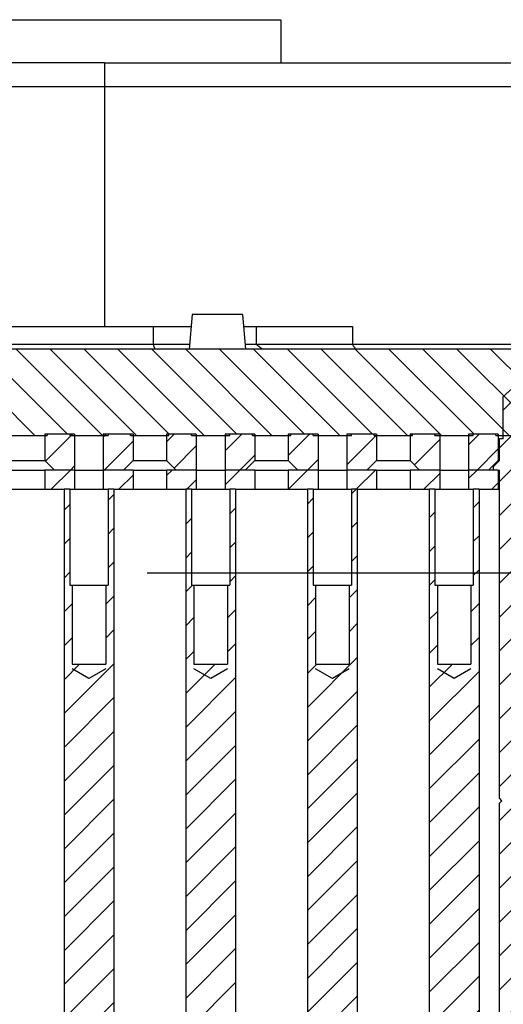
# Model space of a CAD drawing. Extents: x -1809 to 6113, y -4129 to 1471.
# Tile 122 of 197: x 3256 to 3276, y -2793 to -2752. Entities that reach past the tile are written whole.
import ezdxf

# ---------------------------------------------------------------- set-up
doc = ezdxf.new("R2010")
doc.units = 0
doc.linetypes.add('DASHED', pattern=[15, 7, -8])
doc.layers.get('0').update_dxf_attribs({"linetype": 'CONTINUOUS'})
doc.layers.add('1', color=7, linetype='CONTINUOUS')
pattern_1 = [(225, (-1117.57, -6668.1354), (0.70710678, -0.70710678), [])]

# ---------------------------------------------------------------- blocks, each defined once
blk = doc.blocks.new('Z-STACK', base_point=(-660.966, -2918.356))
at = {"linetype": 'CONTINUOUS'}
h = blk.add_hatch(dxfattribs=at)
h.set_pattern_fill('USER', color=3, angle=135, pattern_type=0)
h.set_pattern_definition([(135, (-1117.57, -6668.1354), (-0.70710678, -0.70710678), [])])
h.paths.add_polyline_path([(3262.982, -2769.043), (3262.459, -2769.043), (3262.263, -2769.043), (3262.261, -2769.043), (3262.141, -2769.043), (3262.141, -2769.093), (3260.541, -2769.093), (3260.541, -2769.043), (3260.467, -2769.043), (3259.601, -2769.043), (3259.601, -2769.093), (3258.001, -2769.093), (3258.001, -2769.043), (3257.07, -2769.043), (3257.061, -2769.043), (3257.061, -2769.093), (3255.461, -2769.093), (3255.461, -2769.043), (3255.274, -2769.043), (3255.078, -2769.043), (3254.521, -2769.043), (3254.521, -2769.093), (3252.921, -2769.093), (3252.921, -2769.043), (3251.981, -2769.043), (3251.981, -2769.093), (3250.381, -2769.093), (3250.381, -2769.043), (3249.886, -2769.043), (3249.69, -2769.043), (3249.441, -2769.043), (3249.441, -2769.093), (3247.841, -2769.093), (3247.841, -2769.043), (3246.901, -2769.043), (3246.901, -2769.093), (3245.301, -2769.093), (3245.301, -2769.043), (3245.066, -2769.043), (3244.684, -2769.043), (3244.498, -2769.043), (3244.361, -2769.043), (3244.361, -2769.093), (3242.761, -2769.093), (3242.761, -2769.043), (3242.702, -2769.043), (3242.506, -2769.043), (3242.237, -2769.043), (3241.855, -2769.043), (3241.821, -2769.043), (3241.821, -2769.093), (3240.221, -2769.093), (3240.221, -2769.043), (3239.874, -2769.043), (3239.492, -2769.043), (3239.281, -2769.043), (3239.11, -2769.043), (3238.914, -2769.043), (3238.645, -2769.043), (3238.285, -2769.043), (3238.263, -2769.043), (3237.882, -2769.043), (3237.681, -2769.043), (3237.5, -2769.043), (3237.407, -2769.043), (3237.314, -2769.043), (3237.118, -2769.043), (3237.053, -2769.043), (3237.045, -2769.043), (3236.741, -2769.043), (3236.663, -2769.043), (3236.282, -2769.043), (3235.9, -2769.043), (3235.78, -2769.043), (3235.518, -2769.043), (3235.322, -2769.043), (3235.141, -2769.043), (3235.053, -2769.043), (3234.671, -2769.043), (3234.24, -2769.043), (3234.24, -2765.543), (3234.494, -2765.543), (3235.311, -2765.543), (3236.661, -2765.543), (3237.561, -2765.543), (3240.911, -2765.543), (3249.311, -2765.543), (3253.561, -2765.543), (3255.451, -2765.543), (3255.451, -2765.493), (3293.291, -2765.493), (3293.291, -2765.543), (3293.291, -2769.043), (3292.621, -2769.043), (3292.368, -2769.043), (3291.021, -2769.043), (3290.081, -2769.043), (3290.081, -2769.093), (3288.481, -2769.093), (3288.481, -2769.043), (3287.541, -2769.043), (3287.541, -2769.093), (3285.941, -2769.093), (3285.941, -2769.043), (3285.001, -2769.043), (3285.001, -2769.093), (3283.401, -2769.093), (3283.401, -2769.043), (3282.461, -2769.043), (3282.461, -2769.093), (3282.161, -2769.093), (3281.161, -2769.093), (3280.861, -2769.093), (3280.861, -2769.043), (3279.921, -2769.043), (3279.921, -2769.093), (3279.621, -2769.093), (3278.621, -2769.093), (3278.321, -2769.093), (3278.321, -2769.043), (3277.381, -2769.043), (3277.381, -2769.093), (3277.081, -2769.093), (3276.081, -2769.093), (3275.781, -2769.093), (3275.781, -2769.043), (3274.841, -2769.043), (3274.841, -2769.093), (3273.241, -2769.093), (3273.241, -2769.043), (3272.301, -2769.043), (3272.301, -2769.093), (3270.701, -2769.093), (3270.701, -2769.043), (3269.761, -2769.043), (3269.761, -2769.093), (3268.161, -2769.093), (3268.161, -2769.043), (3267.221, -2769.043), (3267.221, -2769.093), (3265.621, -2769.093), (3265.621, -2769.043), (3265.332, -2769.043), (3264.877, -2769.043), (3264.681, -2769.043), (3264.681, -2769.093), (3263.081, -2769.093), (3263.081, -2769.043)])
h = blk.add_hatch(dxfattribs=at)
h.set_pattern_fill('USER', color=1, angle=225, pattern_type=0)
h.set_pattern_definition(pattern_1)
h.paths.add_polyline_path([(3275.681, -2770.393), (3275.931, -2770.143), (3275.931, -2769.243), (3276.081, -2769.243), (3276.081, -2769.093), (3276.081, -2769.043), (3276.081, -2768.093), (3276.081, -2767.476), (3276.581, -2767.043), (3277.081, -2767.476), (3277.081, -2768.343), (3277.081, -2769.043), (3277.081, -2769.093), (3277.081, -2769.243), (3277.231, -2769.243), (3277.231, -2770.143), (3277.481, -2770.393), (3277.481, -2770.543), (3277.281, -2770.543), (3277.231, -2770.543), (3277.231, -2771.343), (3277.231, -2784.243), (3277.131, -2784.343), (3277.231, -2784.443), (3277.231, -2802.743), (3277.131, -2802.843), (3277.231, -2802.943), (3277.231, -2808.359), (3277.231, -2809.159), (3277.231, -2815.343), (3277.231, -2816.143), (3277.231, -2817.043), (3277.231, -2817.943), (3277.081, -2817.943), (3277.081, -2818.043), (3277.081, -2818.543), (3277.081, -2818.993), (3277.081, -2819.043), (3277.081, -2819.793), (3277.081, -2820.11), (3276.581, -2820.543), (3276.081, -2820.11), (3276.081, -2819.543), (3276.081, -2819.043), (3276.081, -2818.743), (3276.081, -2818.543), (3276.081, -2818.043), (3276.081, -2817.943), (3275.931, -2817.943), (3275.931, -2817.043), (3275.931, -2816.143), (3275.931, -2815.343), (3275.931, -2809.159), (3275.931, -2808.359), (3275.931, -2802.943), (3276.031, -2802.843), (3275.931, -2802.743), (3275.931, -2784.443), (3276.031, -2784.343), (3275.931, -2784.243), (3275.931, -2771.343), (3275.931, -2770.543), (3275.881, -2770.543), (3275.681, -2770.543)])
h = blk.add_hatch(dxfattribs=at)
h.set_pattern_fill('USER', color=1, angle=225, pattern_type=0)
h.set_pattern_definition(pattern_1)
h.paths.add_polyline_path([(3258.001, -2769.043), (3257.07, -2769.043), (3257.061, -2769.043), (3256.961, -2769.043), (3256.961, -2770.143), (3257.361, -2770.543), (3258.201, -2770.543), (3258.201, -2769.043)])
h = blk.add_hatch(dxfattribs=at)
h.set_pattern_fill('USER', color=1, angle=225, pattern_type=0)
h.set_pattern_definition(pattern_1)
h.paths.add_polyline_path([(3260.467, -2769.043), (3259.601, -2769.043), (3259.401, -2769.043), (3259.401, -2770.543), (3260.241, -2770.543), (3260.641, -2770.143), (3260.641, -2769.043), (3260.541, -2769.043)])
h = blk.add_hatch(dxfattribs=at)
h.set_pattern_fill('USER', color=1, angle=225, pattern_type=0)
h.set_pattern_definition(pattern_1)
h.paths.add_polyline_path([(3262.982, -2769.043), (3262.459, -2769.043), (3262.263, -2769.043), (3262.261, -2769.043), (3262.141, -2769.043), (3262.041, -2769.043), (3262.041, -2770.143), (3262.441, -2770.543), (3263.281, -2770.543), (3263.281, -2769.043), (3263.081, -2769.043)])
h = blk.add_hatch(dxfattribs=at)
h.set_pattern_fill('USER', color=1, angle=225, pattern_type=0)
h.set_pattern_definition(pattern_1)
h.paths.add_polyline_path([(3265.332, -2769.043), (3264.877, -2769.043), (3264.681, -2769.043), (3264.481, -2769.043), (3264.481, -2770.543), (3265.321, -2770.543), (3265.721, -2770.143), (3265.721, -2769.043), (3265.621, -2769.043)])
h = blk.add_hatch(dxfattribs=at)
h.set_pattern_fill('USER', color=1, angle=225, pattern_type=0)
h.set_pattern_definition(pattern_1)
h.paths.add_polyline_path([(3268.161, -2769.043), (3267.221, -2769.043), (3267.121, -2769.043), (3267.121, -2770.143), (3267.521, -2770.543), (3268.361, -2770.543), (3268.361, -2769.043)])
h = blk.add_hatch(dxfattribs=at)
h.set_pattern_fill('USER', color=1, angle=225, pattern_type=0)
h.set_pattern_definition(pattern_1)
h.paths.add_polyline_path([(3269.761, -2769.043), (3269.561, -2769.043), (3269.561, -2770.543), (3270.401, -2770.543), (3270.801, -2770.143), (3270.801, -2769.043), (3270.701, -2769.043)])
h = blk.add_hatch(dxfattribs=at)
h.set_pattern_fill('USER', color=1, angle=225, pattern_type=0)
h.set_pattern_definition(pattern_1)
h.paths.add_polyline_path([(3272.601, -2770.543), (3272.201, -2770.143), (3272.201, -2769.043), (3272.301, -2769.043), (3273.241, -2769.043), (3273.441, -2769.043), (3273.441, -2770.543)])
h = blk.add_hatch(dxfattribs=at)
h.set_pattern_fill('USER', color=1, angle=225, pattern_type=0)
h.set_pattern_definition(pattern_1)
h.paths.add_polyline_path([(3274.841, -2769.043), (3274.641, -2769.043), (3274.641, -2770.543), (3275.481, -2770.543), (3275.881, -2770.143), (3275.881, -2769.043), (3275.781, -2769.043)])
h = blk.add_hatch(dxfattribs=at)
h.set_pattern_fill('USER', color=1, angle=225, pattern_type=0)
h.set_pattern_definition(pattern_1)
h.paths.add_polyline_path([(3256.961, -2771.343), (3257.761, -2771.343), (3258.001, -2771.343), (3258.201, -2771.343), (3258.201, -2770.543), (3257.361, -2770.543), (3256.961, -2770.543)])
h = blk.add_hatch(dxfattribs=at)
h.set_pattern_fill('USER', color=1, angle=225, pattern_type=0)
h.set_pattern_definition(pattern_1)
h.paths.add_polyline_path([(3260.241, -2770.543), (3259.401, -2770.543), (3259.401, -2771.343), (3259.601, -2771.343), (3259.841, -2771.343), (3260.641, -2771.343), (3260.641, -2770.543)])
h = blk.add_hatch(dxfattribs=at)
h.set_pattern_fill('USER', color=1, angle=225, pattern_type=0)
h.set_pattern_definition(pattern_1)
h.paths.add_polyline_path([(3262.441, -2770.543), (3262.041, -2770.543), (3262.041, -2771.343), (3262.841, -2771.343), (3263.081, -2771.343), (3263.281, -2771.343), (3263.281, -2770.543)])
h = blk.add_hatch(dxfattribs=at)
h.set_pattern_fill('USER', color=1, angle=225, pattern_type=0)
h.set_pattern_definition(pattern_1)
h.paths.add_polyline_path([(3265.321, -2770.543), (3264.481, -2770.543), (3264.481, -2771.343), (3264.681, -2771.343), (3264.921, -2771.343), (3265.721, -2771.343), (3265.721, -2770.543)])
h = blk.add_hatch(dxfattribs=at)
h.set_pattern_fill('USER', color=1, angle=225, pattern_type=0)
h.set_pattern_definition(pattern_1)
h.paths.add_polyline_path([(3267.521, -2770.543), (3267.121, -2770.543), (3267.121, -2771.343), (3267.921, -2771.343), (3268.161, -2771.343), (3268.361, -2771.343), (3268.361, -2770.543)])
h = blk.add_hatch(dxfattribs=at)
h.set_pattern_fill('USER', color=1, angle=225, pattern_type=0)
h.set_pattern_definition(pattern_1)
h.paths.add_polyline_path([(3270.801, -2771.343), (3270.001, -2771.343), (3269.761, -2771.343), (3269.561, -2771.343), (3269.561, -2770.543), (3270.401, -2770.543), (3270.801, -2770.543)])
h = blk.add_hatch(dxfattribs=at)
h.set_pattern_fill('USER', color=1, angle=225, pattern_type=0)
h.set_pattern_definition(pattern_1)
h.paths.add_polyline_path([(3272.601, -2770.543), (3272.201, -2770.543), (3272.201, -2771.343), (3273.001, -2771.343), (3273.241, -2771.343), (3273.441, -2771.343), (3273.441, -2770.543)])
h = blk.add_hatch(dxfattribs=at)
h.set_pattern_fill('USER', color=1, angle=225, pattern_type=0)
h.set_pattern_definition(pattern_1)
h.paths.add_polyline_path([(3275.481, -2770.543), (3274.641, -2770.543), (3274.641, -2771.343), (3274.841, -2771.343), (3275.081, -2771.343), (3275.881, -2771.343), (3275.881, -2770.543), (3275.681, -2770.543)])
h = blk.add_hatch(dxfattribs=at)
h.set_pattern_fill('USER', color=1, angle=225, pattern_type=0)
h.set_pattern_definition(pattern_1)
h.paths.add_polyline_path([(3258.001, -2817.043), (3258.001, -2813.043), (3258.101, -2813.043), (3258.101, -2809.043), (3259.501, -2809.043), (3259.501, -2813.043), (3259.601, -2813.043), (3259.601, -2817.043), (3259.841, -2817.043), (3259.841, -2771.343), (3259.601, -2771.343), (3259.601, -2775.343), (3259.501, -2775.343), (3259.501, -2778.643), (3258.101, -2778.643), (3258.101, -2775.343), (3258.001, -2775.343), (3258.001, -2771.343), (3257.761, -2771.343), (3257.761, -2817.043)])
h = blk.add_hatch(dxfattribs=at)
h.set_pattern_fill('USER', color=1, angle=225, pattern_type=0)
h.set_pattern_definition(pattern_1)
h.paths.add_polyline_path([(3264.581, -2809.043), (3264.581, -2813.043), (3264.681, -2813.043), (3264.681, -2817.043), (3264.921, -2817.043), (3264.921, -2771.343), (3264.681, -2771.343), (3264.681, -2775.343), (3264.581, -2775.343), (3264.581, -2778.643), (3263.181, -2778.643), (3263.181, -2775.343), (3263.081, -2775.343), (3263.081, -2771.343), (3262.841, -2771.343), (3262.841, -2817.043), (3263.081, -2817.043), (3263.081, -2813.043), (3263.181, -2813.043), (3263.181, -2809.043)])
h = blk.add_hatch(dxfattribs=at)
h.set_pattern_fill('USER', color=1, angle=225, pattern_type=0)
h.set_pattern_definition(pattern_1)
h.paths.add_polyline_path([(3268.161, -2817.043), (3267.921, -2817.043), (3267.921, -2771.343), (3268.161, -2771.343), (3268.161, -2775.343), (3268.261, -2775.343), (3268.261, -2778.643), (3269.661, -2778.643), (3269.661, -2775.343), (3269.761, -2775.343), (3269.761, -2771.343), (3270.001, -2771.343), (3270.001, -2817.043), (3269.761, -2817.043), (3269.761, -2813.043), (3269.661, -2813.043), (3269.661, -2809.043), (3268.261, -2809.043), (3268.261, -2813.043), (3268.161, -2813.043)])
h = blk.add_hatch(dxfattribs=at)
h.set_pattern_fill('USER', color=1, angle=225, pattern_type=0)
h.set_pattern_definition(pattern_1)
h.paths.add_polyline_path([(3275.081, -2817.043), (3275.081, -2771.343), (3274.841, -2771.343), (3274.841, -2775.343), (3274.741, -2775.343), (3274.741, -2778.643), (3273.341, -2778.643), (3273.341, -2775.343), (3273.241, -2775.343), (3273.241, -2771.343), (3273.001, -2771.343), (3273.001, -2817.043), (3273.241, -2817.043), (3273.241, -2813.043), (3273.341, -2813.043), (3273.341, -2809.043), (3274.741, -2809.043), (3274.741, -2813.043), (3274.841, -2813.043), (3274.841, -2817.043)])
at = {"color": 7, "linetype": 'DASHED'}
for p, q in [((3251.311, -2751.743), (3266.811, -2751.743)), ((3266.811, -2751.743), (3266.811, -2753.543)), ((3276.081, -2768.093), (3276.081, -2767.476)), ((3276.081, -2769.043), (3276.081, -2768.093)), ((3276.081, -2769.043), (3276.081, -2768.093)), ((3262.141, -2769.043), (3262.041, -2769.043)), ((3262.261, -2769.043), (3262.141, -2769.043)), ((3262.263, -2769.043), (3262.261, -2769.043)), ((3262.459, -2769.043), (3262.263, -2769.043)), ((3262.982, -2769.043), (3262.459, -2769.043)), ((3263.081, -2769.043), (3262.982, -2769.043)), ((3263.281, -2769.043), (3263.081, -2769.043)), ((3264.681, -2769.043), (3264.481, -2769.043)), ((3264.877, -2769.043), (3264.681, -2769.043)), ((3265.332, -2769.043), (3264.877, -2769.043)), ((3265.621, -2769.043), (3265.332, -2769.043)), ((3265.721, -2769.043), (3265.621, -2769.043)), ((3275.931, -2770.143), (3275.931, -2769.243)), ((3255.561, -2770.543), (3256.261, -2770.543)), ((3256.261, -2770.543), (3256.961, -2770.543)), ((3257.361, -2770.543), (3256.961, -2770.543)), ((3260.641, -2770.543), (3260.241, -2770.543)), ((3260.641, -2770.543), (3261.341, -2770.543)), ((3261.341, -2770.543), (3262.041, -2770.543)), ((3262.441, -2770.543), (3262.041, -2770.543)), ((3265.721, -2770.543), (3265.321, -2770.543)), ((3265.721, -2770.543), (3266.421, -2770.543)), ((3266.421, -2770.543), (3266.697, -2770.543)), ((3266.697, -2770.543), (3267.121, -2770.543)), ((3267.521, -2770.543), (3267.121, -2770.543)), ((3270.801, -2770.543), (3270.401, -2770.543)), ((3270.801, -2770.543), (3271.501, -2770.543)), ((3271.501, -2770.543), (3272.201, -2770.543)), ((3272.601, -2770.543), (3272.201, -2770.543)), ((3275.681, -2770.543), (3275.481, -2770.543)), ((3275.931, -2770.143), (3275.681, -2770.393)), ((3275.681, -2770.543), (3275.681, -2770.393)), ((3275.881, -2770.543), (3275.681, -2770.543)), ((3275.881, -2770.543), (3275.681, -2770.543)), ((3275.881, -2770.543), (3275.931, -2770.543)), ((3275.881, -2770.543), (3275.931, -2770.543)), ((3275.881, -2770.543), (3275.931, -2770.543)), ((3275.931, -2771.343), (3275.931, -2770.543)), ((3255.561, -2771.343), (3256.261, -2771.343)), ((3256.261, -2771.343), (3256.961, -2771.343)), ((3256.961, -2771.343), (3257.761, -2771.343)), ((3258.001, -2771.343), (3258.201, -2771.343)), ((3258.201, -2771.343), (3258.801, -2771.343)), ((3258.801, -2771.343), (3259.401, -2771.343)), ((3259.401, -2771.343), (3259.601, -2771.343)), ((3259.841, -2771.343), (3260.641, -2771.343)), ((3260.641, -2771.343), (3261.341, -2771.343)), ((3261.341, -2771.343), (3262.041, -2771.343)), ((3262.041, -2771.343), (3262.841, -2771.343)), ((3263.081, -2771.343), (3263.281, -2771.343)), ((3263.281, -2771.343), (3263.881, -2771.343)), ((3263.881, -2771.343), (3264.481, -2771.343)), ((3264.481, -2771.343), (3264.681, -2771.343)), ((3264.921, -2771.343), (3265.721, -2771.343)), ((3265.721, -2771.343), (3266.421, -2771.343)), ((3266.421, -2771.343), (3266.697, -2771.343)), ((3266.697, -2771.343), (3267.121, -2771.343)), ((3267.121, -2771.343), (3267.921, -2771.343)), ((3268.161, -2771.343), (3268.361, -2771.343)), ((3268.361, -2771.343), (3268.961, -2771.343)), ((3268.961, -2771.343), (3268.962, -2771.343)), ((3268.962, -2771.343), (3269.561, -2771.343)), ((3269.561, -2771.343), (3269.761, -2771.343)), ((3270.001, -2771.343), (3270.801, -2771.343)), ((3270.801, -2771.343), (3271.501, -2771.343)), ((3271.501, -2771.343), (3272.201, -2771.343)), ((3272.201, -2771.343), (3273.001, -2771.343)), ((3273.241, -2771.343), (3273.441, -2771.343)), ((3273.441, -2771.343), (3274.041, -2771.343)), ((3274.041, -2771.343), (3274.641, -2771.343)), ((3274.641, -2771.343), (3274.841, -2771.343)), ((3275.081, -2771.343), (3275.881, -2771.343)), ((3275.881, -2771.343), (3275.931, -2771.343)), ((3275.931, -2784.243), (3275.931, -2771.343)), ((3276.031, -2784.343), (3275.931, -2784.243)), ((3276.031, -2784.343), (3275.931, -2784.443)), ((3275.931, -2802.743), (3275.931, -2784.443))]:
    blk.add_line(p, q, dxfattribs=at)
at = {"color": 7, "linetype": 'CONTINUOUS'}
for p, q in [((3251.311, -2751.743), (3266.811, -2751.743)), ((3266.811, -2751.743), (3266.811, -2753.543)), ((3259.451, -2753.543), (3254.451, -2753.543)), ((3259.451, -2753.543), (3293.291, -2753.543)), ((3259.451, -2754.543), (3255.451, -2754.543)), ((3293.291, -2754.543), (3259.451, -2754.543)), ((3263.107, -2764.043), (3262.98, -2765.493)), ((3264.157, -2764.043), (3263.107, -2764.043)), ((3265.207, -2764.043), (3264.157, -2764.043)), ((3265.207, -2764.043), (3265.334, -2765.493)), ((3255.451, -2764.543), (3259.451, -2764.543)), ((3259.451, -2764.543), (3261.478, -2764.543)), ((3261.478, -2764.543), (3261.478, -2765.293)), ((3261.478, -2764.543), (3263.063, -2764.543)), ((3265.25, -2764.543), (3265.774, -2764.543)), ((3265.774, -2764.543), (3269.795, -2764.543)), ((3265.774, -2764.543), (3265.774, -2765.293)), ((3269.795, -2764.543), (3269.795, -2765.293)), ((3253.311, -2765.293), (3261.478, -2765.293)), ((3293.291, -2765.493), (3255.451, -2765.493)), ((3261.478, -2765.293), (3262.997, -2765.293)), ((3265.316, -2765.293), (3265.774, -2765.293)), ((3265.774, -2765.293), (3269.795, -2765.293)), ((3269.795, -2765.293), (3293.291, -2765.293)), ((3276.081, -2767.476), (3276.581, -2767.043)), ((3276.081, -2768.093), (3276.081, -2767.476)), ((3276.081, -2769.043), (3276.081, -2768.093)), ((3256.961, -2769.043), (3256.961, -2770.143)), ((3258.201, -2769.043), (3258.201, -2770.543)), ((3259.401, -2769.043), (3259.401, -2770.543)), ((3260.641, -2769.043), (3260.641, -2770.143)), ((3262.041, -2769.043), (3262.041, -2770.143)), ((3263.281, -2769.043), (3263.281, -2770.543)), ((3264.481, -2769.043), (3264.481, -2770.543)), ((3265.721, -2769.043), (3265.721, -2770.143)), ((3267.121, -2769.043), (3267.121, -2770.143)), ((3268.361, -2769.043), (3268.361, -2770.543)), ((3269.561, -2769.043), (3269.561, -2770.543)), ((3270.801, -2769.043), (3270.801, -2770.143)), ((3272.201, -2769.043), (3272.201, -2770.143)), ((3273.441, -2769.043), (3273.441, -2770.543)), ((3274.641, -2769.043), (3274.641, -2770.543)), ((3275.881, -2769.043), (3275.881, -2770.143)), ((3275.931, -2770.143), (3275.931, -2769.243)), ((3276.081, -2769.093), (3276.081, -2769.043)), ((3276.081, -2769.243), (3276.081, -2769.093)), ((3255.561, -2770.143), (3256.261, -2770.143)), ((3255.561, -2770.543), (3256.261, -2770.543)), ((3256.261, -2770.143), (3256.961, -2770.143)), ((3256.261, -2770.543), (3256.961, -2770.543)), ((3256.961, -2770.143), (3257.361, -2770.543)), ((3256.961, -2770.543), (3256.961, -2771.343)), ((3257.361, -2770.543), (3256.961, -2770.543)), ((3258.201, -2770.543), (3257.361, -2770.543)), ((3258.201, -2770.543), (3257.361, -2770.543)), ((3258.201, -2770.543), (3258.801, -2770.543)), ((3258.201, -2770.543), (3258.201, -2771.343)), ((3258.201, -2770.543), (3258.801, -2770.543)), ((3258.801, -2770.543), (3259.401, -2770.543)), ((3258.801, -2770.543), (3259.401, -2770.543)), ((3260.241, -2770.543), (3259.401, -2770.543)), ((3259.401, -2770.543), (3259.401, -2771.343)), ((3260.241, -2770.543), (3259.401, -2770.543)), ((3260.641, -2770.143), (3260.241, -2770.543)), ((3260.641, -2770.543), (3260.241, -2770.543)), ((3260.641, -2770.143), (3261.341, -2770.143)), ((3260.641, -2770.543), (3261.341, -2770.543)), ((3260.641, -2770.543), (3260.641, -2771.343)), ((3261.341, -2770.143), (3262.041, -2770.143)), ((3261.341, -2770.543), (3262.041, -2770.543)), ((3262.041, -2770.143), (3262.441, -2770.543)), ((3262.441, -2770.543), (3262.041, -2770.543)), ((3262.041, -2770.543), (3262.041, -2771.343)), ((3263.281, -2770.543), (3262.441, -2770.543)), ((3263.281, -2770.543), (3262.441, -2770.543)), ((3263.281, -2770.543), (3263.881, -2770.543)), ((3263.281, -2770.543), (3263.281, -2771.343)), ((3263.281, -2770.543), (3263.881, -2770.543)), ((3263.881, -2770.543), (3264.481, -2770.543)), ((3263.881, -2770.543), (3264.481, -2770.543)), ((3264.481, -2770.543), (3264.481, -2771.343)), ((3265.321, -2770.543), (3264.481, -2770.543)), ((3265.321, -2770.543), (3264.481, -2770.543)), ((3265.721, -2770.143), (3265.321, -2770.543)), ((3265.721, -2770.543), (3265.321, -2770.543)), ((3265.721, -2770.143), (3266.421, -2770.143)), ((3265.721, -2770.543), (3266.421, -2770.543)), ((3265.721, -2770.543), (3265.721, -2771.343)), ((3266.421, -2770.143), (3267.121, -2770.143)), ((3266.421, -2770.543), (3266.697, -2770.543)), ((3266.697, -2770.543), (3267.121, -2770.543)), ((3267.121, -2770.143), (3267.521, -2770.543)), ((3267.521, -2770.543), (3267.121, -2770.543)), ((3267.121, -2770.543), (3267.121, -2771.343)), ((3268.361, -2770.543), (3267.521, -2770.543)), ((3268.361, -2770.543), (3267.521, -2770.543)), ((3268.361, -2770.543), (3268.961, -2770.543)), ((3268.361, -2770.543), (3268.361, -2771.343)), ((3268.361, -2770.543), (3268.961, -2770.543)), ((3268.961, -2770.543), (3268.962, -2770.543)), ((3268.961, -2770.543), (3268.962, -2770.543)), ((3268.962, -2770.543), (3269.561, -2770.543)), ((3268.962, -2770.543), (3269.561, -2770.543)), ((3269.561, -2770.543), (3269.561, -2771.343)), ((3270.401, -2770.543), (3269.561, -2770.543)), ((3270.401, -2770.543), (3269.561, -2770.543)), ((3270.801, -2770.143), (3270.401, -2770.543)), ((3270.801, -2770.543), (3270.401, -2770.543)), ((3270.801, -2770.143), (3271.501, -2770.143)), ((3270.801, -2770.543), (3271.501, -2770.543)), ((3270.801, -2770.543), (3270.801, -2771.343)), ((3271.501, -2770.143), (3272.201, -2770.143)), ((3271.501, -2770.543), (3272.201, -2770.543)), ((3272.201, -2770.143), (3272.601, -2770.543)), ((3272.601, -2770.543), (3272.201, -2770.543)), ((3272.201, -2770.543), (3272.201, -2771.343)), ((3273.441, -2770.543), (3272.601, -2770.543)), ((3273.441, -2770.543), (3272.601, -2770.543)), ((3273.441, -2770.543), (3274.041, -2770.543)), ((3273.441, -2770.543), (3273.441, -2771.343)), ((3273.441, -2770.543), (3274.041, -2770.543)), ((3274.041, -2770.543), (3274.641, -2770.543)), ((3274.041, -2770.543), (3274.641, -2770.543)), ((3275.481, -2770.543), (3274.641, -2770.543)), ((3274.641, -2770.543), (3274.641, -2771.343)), ((3275.481, -2770.543), (3274.641, -2770.543)), ((3275.881, -2770.143), (3275.481, -2770.543)), ((3275.681, -2770.543), (3275.481, -2770.543)), ((3275.931, -2770.143), (3275.681, -2770.393)), ((3275.681, -2770.543), (3275.681, -2770.393)), ((3275.881, -2770.543), (3275.681, -2770.543)), ((3275.881, -2770.543), (3275.681, -2770.543)), ((3275.881, -2770.143), (3275.931, -2770.143)), ((3275.881, -2770.543), (3275.881, -2771.343)), ((3275.881, -2770.543), (3275.931, -2770.543)), ((3275.931, -2771.343), (3275.931, -2770.543)), ((3255.561, -2771.343), (3256.261, -2771.343)), ((3256.261, -2771.343), (3256.961, -2771.343)), ((3256.961, -2771.343), (3257.761, -2771.343)), ((3258.001, -2771.343), (3257.761, -2771.343)), ((3257.761, -2771.343), (3257.761, -2817.043)), ((3258.001, -2771.343), (3257.761, -2771.343)), ((3258.001, -2771.343), (3258.001, -2775.343)), ((3258.001, -2771.343), (3258.201, -2771.343)), ((3258.201, -2771.343), (3258.801, -2771.343)), ((3258.801, -2771.343), (3259.401, -2771.343)), ((3259.401, -2771.343), (3259.601, -2771.343)), ((3259.841, -2771.343), (3259.601, -2771.343)), ((3259.601, -2771.343), (3259.601, -2775.343)), ((3259.841, -2771.343), (3259.601, -2771.343)), ((3259.841, -2771.343), (3259.841, -2817.043)), ((3259.841, -2771.343), (3260.641, -2771.343)), ((3260.641, -2771.343), (3261.341, -2771.343)), ((3261.341, -2771.343), (3262.041, -2771.343)), ((3262.041, -2771.343), (3262.841, -2771.343)), ((3263.081, -2771.343), (3262.841, -2771.343)), ((3262.841, -2771.343), (3262.841, -2817.043)), ((3263.081, -2771.343), (3262.841, -2771.343)), ((3263.081, -2771.343), (3263.081, -2775.343)), ((3263.081, -2771.343), (3263.281, -2771.343)), ((3263.281, -2771.343), (3263.881, -2771.343)), ((3263.881, -2771.343), (3264.481, -2771.343)), ((3264.481, -2771.343), (3264.681, -2771.343)), ((3264.681, -2771.343), (3264.681, -2775.343)), ((3264.921, -2771.343), (3264.681, -2771.343)), ((3264.921, -2771.343), (3264.681, -2771.343)), ((3264.921, -2771.343), (3264.921, -2817.043)), ((3264.921, -2771.343), (3265.721, -2771.343)), ((3265.721, -2771.343), (3266.421, -2771.343)), ((3266.421, -2771.343), (3266.697, -2771.343)), ((3266.697, -2771.343), (3267.121, -2771.343)), ((3267.121, -2771.343), (3267.921, -2771.343)), ((3268.161, -2771.343), (3267.921, -2771.343)), ((3267.921, -2771.343), (3267.921, -2817.043)), ((3268.161, -2771.343), (3267.921, -2771.343)), ((3268.161, -2771.343), (3268.161, -2775.343)), ((3268.161, -2771.343), (3268.361, -2771.343)), ((3268.361, -2771.343), (3268.961, -2771.343)), ((3268.961, -2771.343), (3268.962, -2771.343)), ((3268.962, -2771.343), (3269.561, -2771.343)), ((3269.561, -2771.343), (3269.761, -2771.343)), ((3269.761, -2771.343), (3269.761, -2775.343)), ((3270.001, -2771.343), (3269.761, -2771.343)), ((3270.001, -2771.343), (3269.761, -2771.343)), ((3270.001, -2771.343), (3270.001, -2817.043)), ((3270.001, -2771.343), (3270.801, -2771.343)), ((3270.801, -2771.343), (3271.501, -2771.343)), ((3271.501, -2771.343), (3272.201, -2771.343)), ((3272.201, -2771.343), (3273.001, -2771.343)), ((3273.241, -2771.343), (3273.001, -2771.343)), ((3273.001, -2771.343), (3273.001, -2817.043)), ((3273.241, -2771.343), (3273.001, -2771.343)), ((3273.241, -2771.343), (3273.241, -2775.343)), ((3273.241, -2771.343), (3273.441, -2771.343)), ((3273.441, -2771.343), (3274.041, -2771.343)), ((3274.041, -2771.343), (3274.641, -2771.343)), ((3274.641, -2771.343), (3274.841, -2771.343)), ((3274.841, -2771.343), (3274.841, -2775.343)), ((3275.081, -2771.343), (3274.841, -2771.343)), ((3275.081, -2771.343), (3274.841, -2771.343)), ((3275.081, -2771.343), (3275.081, -2817.043)), ((3275.081, -2771.343), (3275.881, -2771.343)), ((3275.881, -2771.343), (3275.931, -2771.343)), ((3275.931, -2784.243), (3275.931, -2771.343)), ((3258.001, -2775.343), (3258.101, -2775.343)), ((3258.101, -2775.343), (3258.801, -2775.343)), ((3258.101, -2775.343), (3258.101, -2778.643)), ((3258.801, -2775.343), (3259.501, -2775.343)), ((3259.501, -2775.343), (3259.601, -2775.343)), ((3259.501, -2775.343), (3259.501, -2778.643)), ((3263.081, -2775.343), (3263.181, -2775.343)), ((3263.181, -2775.343), (3263.881, -2775.343)), ((3263.181, -2775.343), (3263.181, -2778.643)), ((3263.881, -2775.343), (3264.581, -2775.343)), ((3264.581, -2775.343), (3264.681, -2775.343)), ((3264.581, -2775.343), (3264.581, -2778.643)), ((3268.161, -2775.343), (3268.261, -2775.343)), ((3268.261, -2775.343), (3268.961, -2775.343)), ((3268.261, -2775.343), (3268.261, -2778.643)), ((3268.961, -2775.343), (3269.661, -2775.343)), ((3269.661, -2775.343), (3269.761, -2775.343)), ((3269.661, -2775.343), (3269.661, -2778.643)), ((3273.241, -2775.343), (3273.341, -2775.343)), ((3273.341, -2775.343), (3274.041, -2775.343)), ((3273.341, -2775.343), (3273.341, -2778.643)), ((3274.041, -2775.343), (3274.741, -2775.343)), ((3274.741, -2775.343), (3274.841, -2775.343)), ((3274.741, -2775.343), (3274.741, -2778.643)), ((3258.101, -2778.643), (3259.501, -2778.643)), ((3263.181, -2778.643), (3264.581, -2778.643)), ((3268.261, -2778.643), (3269.661, -2778.643)), ((3273.341, -2778.643), (3274.741, -2778.643)), ((3276.031, -2784.343), (3275.931, -2784.243)), ((3276.031, -2784.343), (3275.931, -2784.443)), ((3275.931, -2802.743), (3275.931, -2784.443))]:
    blk.add_line(p, q, dxfattribs=at)
at = {"color": 1, "linetype": 'CONTINUOUS'}
for p, q in [((3259.451, -2753.543), (3259.451, -2754.543)), ((3259.451, -2754.543), (3259.451, -2764.543))]:
    blk.add_line(p, q, dxfattribs=at)
at = {"color": 3, "linetype": 'CONTINUOUS'}
for p, q in [((3255.461, -2769.093), (3257.061, -2769.093)), ((3257.061, -2769.043), (3256.961, -2769.043)), ((3257.07, -2769.043), (3257.061, -2769.043)), ((3257.07, -2769.043), (3257.061, -2769.043)), ((3257.061, -2769.043), (3257.061, -2769.093)), ((3258.001, -2769.043), (3257.07, -2769.043)), ((3258.001, -2769.043), (3257.07, -2769.043)), ((3258.201, -2769.043), (3258.001, -2769.043)), ((3258.001, -2769.043), (3258.001, -2769.093)), ((3258.001, -2769.093), (3259.601, -2769.093)), ((3259.601, -2769.043), (3259.401, -2769.043)), ((3260.467, -2769.043), (3259.601, -2769.043)), ((3260.467, -2769.043), (3259.601, -2769.043)), ((3259.601, -2769.043), (3259.601, -2769.093)), ((3260.541, -2769.043), (3260.467, -2769.043)), ((3260.541, -2769.043), (3260.467, -2769.043)), ((3260.641, -2769.043), (3260.541, -2769.043)), ((3260.541, -2769.093), (3260.541, -2769.043)), ((3260.541, -2769.093), (3262.141, -2769.093)), ((3262.141, -2769.043), (3262.041, -2769.043)), ((3262.261, -2769.043), (3262.141, -2769.043)), ((3262.141, -2769.093), (3262.141, -2769.043)), ((3262.261, -2769.043), (3262.141, -2769.043)), ((3262.263, -2769.043), (3262.261, -2769.043)), ((3262.263, -2769.043), (3262.261, -2769.043)), ((3262.459, -2769.043), (3262.263, -2769.043)), ((3262.459, -2769.043), (3262.263, -2769.043)), ((3262.982, -2769.043), (3262.459, -2769.043)), ((3262.982, -2769.043), (3262.459, -2769.043)), ((3263.081, -2769.043), (3262.982, -2769.043)), ((3263.081, -2769.043), (3262.982, -2769.043)), ((3263.281, -2769.043), (3263.081, -2769.043)), ((3263.081, -2769.093), (3263.081, -2769.043)), ((3263.081, -2769.093), (3264.681, -2769.093)), ((3264.681, -2769.043), (3264.481, -2769.043)), ((3264.877, -2769.043), (3264.681, -2769.043)), ((3264.877, -2769.043), (3264.681, -2769.043)), ((3264.681, -2769.093), (3264.681, -2769.043)), ((3265.332, -2769.043), (3264.877, -2769.043)), ((3265.332, -2769.043), (3264.877, -2769.043)), ((3265.621, -2769.043), (3265.332, -2769.043)), ((3265.621, -2769.043), (3265.332, -2769.043)), ((3265.721, -2769.043), (3265.621, -2769.043)), ((3265.621, -2769.093), (3265.621, -2769.043)), ((3265.621, -2769.093), (3267.221, -2769.093)), ((3267.221, -2769.043), (3267.121, -2769.043)), ((3268.161, -2769.043), (3267.221, -2769.043)), ((3268.161, -2769.043), (3267.221, -2769.043)), ((3267.221, -2769.093), (3267.221, -2769.043)), ((3268.361, -2769.043), (3268.161, -2769.043)), ((3268.161, -2769.093), (3268.161, -2769.043)), ((3268.161, -2769.093), (3269.761, -2769.093)), ((3269.761, -2769.043), (3269.561, -2769.043)), ((3270.701, -2769.043), (3269.761, -2769.043)), ((3269.761, -2769.093), (3269.761, -2769.043)), ((3270.701, -2769.043), (3269.761, -2769.043)), ((3270.801, -2769.043), (3270.701, -2769.043)), ((3270.701, -2769.093), (3270.701, -2769.043)), ((3270.701, -2769.093), (3272.301, -2769.093)), ((3272.301, -2769.043), (3272.201, -2769.043)), ((3273.241, -2769.043), (3272.301, -2769.043)), ((3272.301, -2769.093), (3272.301, -2769.043)), ((3273.241, -2769.043), (3272.301, -2769.043)), ((3273.441, -2769.043), (3273.241, -2769.043)), ((3273.241, -2769.093), (3273.241, -2769.043)), ((3273.241, -2769.093), (3274.841, -2769.093)), ((3274.841, -2769.043), (3274.641, -2769.043)), ((3275.781, -2769.043), (3274.841, -2769.043)), ((3274.841, -2769.093), (3274.841, -2769.043)), ((3275.781, -2769.043), (3274.841, -2769.043)), ((3275.881, -2769.043), (3275.781, -2769.043)), ((3275.781, -2769.093), (3275.781, -2769.043)), ((3275.781, -2769.093), (3276.081, -2769.093)), ((3276.081, -2769.243), (3275.931, -2769.243)), ((3276.081, -2769.093), (3277.081, -2769.093))]:
    blk.add_line(p, q, dxfattribs=at)
at = {"color": 3, "linetype": 'DASHED'}
for p, q in [((3276.081, -2769.243), (3275.931, -2769.243)), ((3276.081, -2769.093), (3276.081, -2769.043)), ((3276.081, -2769.093), (3276.081, -2769.043)), ((3276.081, -2769.243), (3276.081, -2769.093)), ((3276.081, -2769.243), (3276.081, -2769.093))]:
    blk.add_line(p, q, dxfattribs=at)
at = {"color": 6, "linetype": 'CONTINUOUS'}
blk.add_line((3310.811, -2774.843), (3261.226, -2774.843), dxfattribs=at)
at = {"color": 7, "linetype": 'CONTINUOUS'}
for points, knots in [([(3261.478, -2765.293), (3261.492, -2765.334), (3261.506, -2765.375), (3261.52, -2765.417), (3261.529, -2765.442), (3261.537, -2765.468), (3261.546, -2765.493)], [0, 0, 0, 0, 0.1313018, 0.1313018, 0.1313018, 0.2113649, 0.2113649, 0.2113649, 0.2113649]), ([(3266.035, -2765.493), (3266.002, -2765.468), (3265.97, -2765.442), (3265.937, -2765.417), (3265.882, -2765.375), (3265.828, -2765.334), (3265.774, -2765.293)], [0.0811118, 0.0811118, 0.0811118, 0.0811118, 0.2051686, 0.2051686, 0.2051686, 0.4100183, 0.4100183, 0.4100183, 0.4100183]), ([(3269.795, -2765.293), (3269.82, -2765.335), (3269.846, -2765.376), (3269.871, -2765.418), (3269.886, -2765.443), (3269.901, -2765.468), (3269.916, -2765.493)], [0, 0, 0, 0, 0.1461688, 0.1461688, 0.1461688, 0.2340073, 0.2340073, 0.2340073, 0.2340073])]:
    blk.add_open_spline(points, degree=3, knots=knots, dxfattribs=at)
at = {"layer": '1', "color": 7, "linetype": 'CONTINUOUS'}
for p, q in [((3258.801, -2779.247), (3258.101, -2778.843)), ((3259.501, -2778.843), (3258.801, -2779.247)), ((3263.881, -2779.247), (3263.181, -2778.843)), ((3264.581, -2778.843), (3263.881, -2779.247)), ((3268.961, -2779.247), (3268.261, -2778.843)), ((3269.661, -2778.843), (3268.961, -2779.247)), ((3274.041, -2779.247), (3273.341, -2778.843)), ((3274.741, -2778.843), (3274.041, -2779.247))]:
    blk.add_line(p, q, dxfattribs=at)

msp = doc.modelspace()

# ---------------------------------------------------------------- block references
at = {"layer": '1'}
msp.add_blockref('Z-STACK', (-660.966, -2918.356), dxfattribs=at)

doc.saveas('drawing.dxf')
